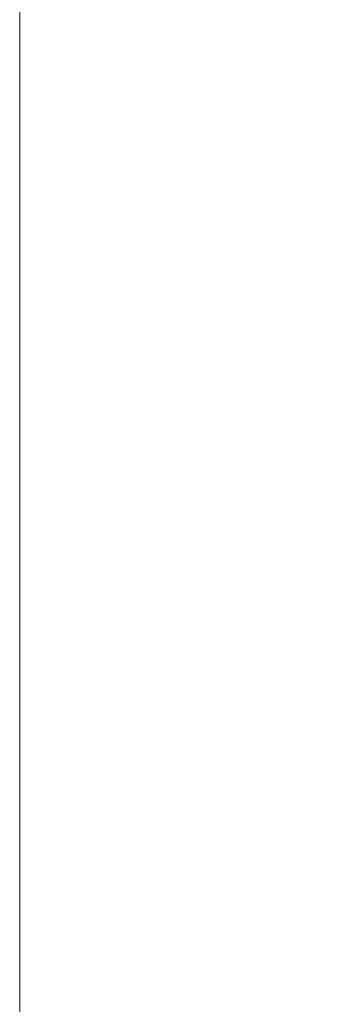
# Model space of a CAD drawing. Header units: millimetres. Extents: x -285 to 176, y -252 to 158.
# Tile 6 of 256: x -278.83 to -273.44, y 12.94 to 30.37. Entities that reach past the tile are written whole.
import ezdxf

# ---------------------------------------------------------------- set-up
doc = ezdxf.new("R2010")
doc.units = ezdxf.units.MM
doc.header["$MEASUREMENT"] = 0
doc.layers.add('Layer 1', color=7, linetype='Continuous')

msp = doc.modelspace()

# ---------------------------------------------------------------- linework, layer by layer
at = {"layer": 'Layer 1', "color": 1, "lineweight": 9}
msp.add_open_spline([(-263.8512, 0.94), (-263.8512, 0.94), (-278.8302, 0.94), (-278.8302, 0.94), (-278.8302, 0.94), (-278.8302, 0.94), (-278.8302, 71.3439), (-278.8302, 71.3439), (-278.8302, 71.3439), (-278.8302, 71.3439), (-174.8278, 71.3439), (-174.8278, 71.3439), (-174.8278, 71.3439), (-174.8278, 71.3439), (-174.8278, 0.94), (-174.8278, 0.94), (-174.8278, 0.94), (-174.8278, 0.94), (-190.3006, 0.94), (-190.3006, 0.94), (-190.3006, 0.94), (-190.3006, 0.94), (-190.3006, -2.6583), (-190.3006, -2.6583), (-190.3006, -2.6583), (-190.3006, -2.6583), (-205.3007, -2.6583), (-205.3007, -2.6583), (-205.3007, -2.6583), (-205.3007, -2.6583), (-205.3007, 0.94), (-205.3007, 0.94), (-205.3007, 0.94), (-205.3007, 0.94), (-248.8511, 0.94), (-248.8511, 0.94), (-248.8511, 0.94), (-248.8511, 0.94), (-248.8511, -2.6583), (-248.8511, -2.6583), (-248.8511, -2.6583), (-248.8511, -2.6583), (-263.8512, -2.6583), (-263.8512, -2.6583), (-263.8512, -2.6583), (-263.8512, -2.6583), (-263.8512, 0.94), (-263.8512, 0.94)], degree=3, knots=[0, 0, 0, 0, 0.0769231, 0.0769231, 0.0769231, 0.0769231, 0.1538462, 0.1538462, 0.1538462, 0.1538462, 0.2307692, 0.2307692, 0.2307692, 0.2307692, 0.3076923, 0.3076923, 0.3076923, 0.3076923, 0.3846154, 0.3846154, 0.3846154, 0.3846154, 0.4615385, 0.4615385, 0.4615385, 0.4615385, 0.5384615, 0.5384615, 0.5384615, 0.5384615, 0.6153846, 0.6153846, 0.6153846, 0.6153846, 0.6923077, 0.6923077, 0.6923077, 0.6923077, 0.7692308, 0.7692308, 0.7692308, 0.7692308, 0.8461538, 0.8461538, 0.8461538, 0.8461538, 1, 1, 1, 1], dxfattribs=at)

doc.saveas('drawing.dxf')
